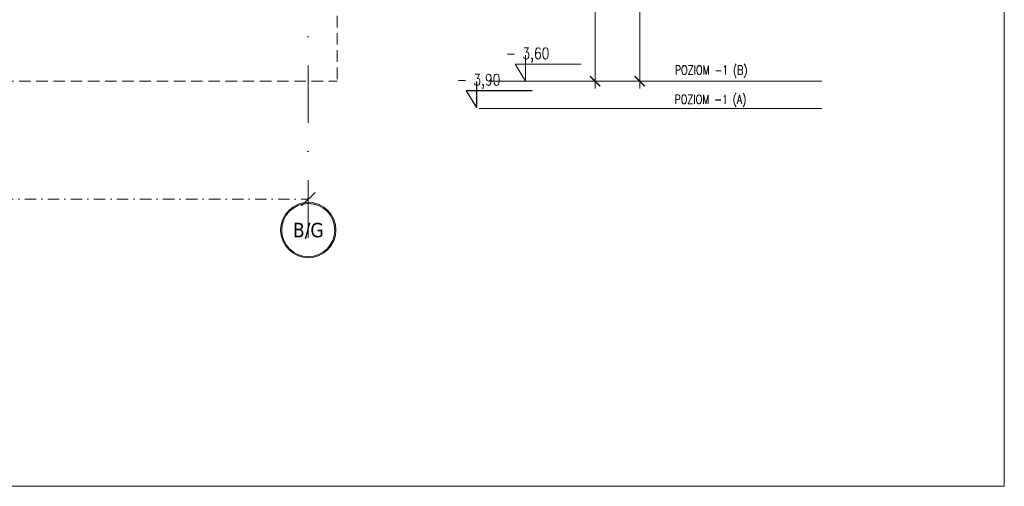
# Model space of a CAD drawing. Header units: millimetres. Extents: x -82287 to 177822, y -399756 to 0.
# Tile 226 of 228: x 63554 to 64644, y -202849 to -202333. Entities that reach past the tile are written whole.
import ezdxf
from ezdxf.enums import TextEntityAlignment as Align

# ---------------------------------------------------------------- set-up
doc = ezdxf.new("R2010")
doc.units = ezdxf.units.MM
doc.header["$MEASUREMENT"] = 0
doc.linetypes.add('SUŁOSZOWA - PB 21 03$0$DASHDOT', pattern=[25.4, 12.7, -6.35, 0, -6.35])
doc.linetypes.add('SUŁOSZOWA - PB 21 03$0$HIDDEN', pattern=[9.525, 6.35, -3.175])
doc.layers.get('DEFPOINTS').update_dxf_attribs({"lineweight": 50})
doc.layers.add('FL_XREF', color=252, linetype='Continuous')
for name, color, linetype, lineweight in [('SUŁOSZOWA - PB 21 03$0$!! 0_bloki rzędnych', 251, 'Continuous', 0), ('SUŁOSZOWA - PB 21 03$0$!! 0_Istn-cienka', 251, 'Continuous', 0), ('SUŁOSZOWA - PB 21 03$0$!! 0_Opis_pom', 251, 'Continuous', 0), ('SUŁOSZOWA - PB 21 03$0$!! 0_Osie', 251, 'SUŁOSZOWA - PB 21 03$0$DASHDOT', 0), ('SUŁOSZOWA - PB 21 03$0$!! 1  WYDZIELENIE PPOŻ', 251, 'Continuous', 0), ('SUŁOSZOWA - PB 21 03$0$!! 1_OPIS POM NOWE', 251, 'Continuous', 0), ('SUŁOSZOWA - PB 21 03$0$0-osie-liniA', 251, 'SUŁOSZOWA - PB 21 03$0$DASHDOT', 0), ('SUŁOSZOWA - PB 21 03$0$0-osie-tx', 251, 'Continuous', 0), ('SUŁOSZOWA - PB 21 03$0$0-rzedne-blok', 251, 'Continuous', 0)]:
    doc.layers.add(name, color=color, linetype=linetype, lineweight=lineweight)
doc.layers.add('SUŁOSZOWA - PB 21 03$0$!! 0_ramki', color=251, linetype='Continuous', lineweight=0, plot=False)
doc.layers.add('SUŁOSZOWA - PB 21 03$0$ND', color=251, linetype='Continuous', lineweight=0, plot=False)
doc.styles.add('SUŁOSZOWA - PB 21 03$0$ARIAL', font='tahoma.ttf')
doc.styles.add('SUŁOSZOWA - PB 21 03$0$DEUTSCH', font='SIMPLEX8')
doc.styles.add('SUŁOSZOWA - PB 21 03$0$SIMPLEX', font='simplex.shx', dxfattribs={"width": 0.77})
doc.styles.add('SUŁOSZOWA - PB 21 03$0$TAHOMA', font='tahoma.ttf')
doc.styles.add('SUŁOSZOWA - PB 21 03$0$TXT', font='simplex.shx')
doc.dimstyles.new('SUŁOSZOWA - PB 21 03$0$DIM50', dxfattribs={"dimscale": 5, "dimtxt": 2.5, "dimasz": 1.5, "dimexe": 0, "dimexo": 0, "dimgap": 0.5, "dimtad": 1, "dimdec": 4, "dimrnd": 0.5, "dimdsep": 46, "dimtxsty": 'SUŁOSZOWA - PB 21 03$0$TXT', "dimblk1": 'SUŁOSZOWA - PB 21 03$0$TICK1', "dimblk2": 'SUŁOSZOWA - PB 21 03$0$TICK1', "dimsah": 1, "dimcen": 0, "dimse1": 1, "dimse2": 1, "dimclrd": 1, "dimclre": 7, "dimclrt": 9, "dimadec": 0, "dimazin": 0, "dimtfac": 1, "dimtdec": 4, "dimtmove": 2, "dimatfit": 3, "dimldrblk": 'SUŁOSZOWA - PB 21 03$0$TICK1', "dimfxl": 1, "dimtolj": 1, "dimarcsym": 0})
doc.dimstyles.new('SUŁOSZOWA - PB 21 03$0$OL PB 100', dxfattribs={"dimscale": 4, "dimtxt": 3.5, "dimasz": 0.2, "dimexe": 10, "dimexo": 10, "dimgap": 0.5, "dimtad": 1, "dimdec": 1, "dimrnd": 0.5, "dimzin": 9, "dimdsep": 46, "dimtxsty": 'SUŁOSZOWA - PB 21 03$0$SIMPLEX', "dimblk": 'SUŁOSZOWA - PB 21 03$0$thick_MSz', "dimcen": 0.05, "dimdle": 8, "dimse1": 1, "dimse2": 1, "dimclrd": 256, "dimclre": 256, "dimclrt": 3, "dimadec": 1, "dimazin": 2, "dimtfac": 1, "dimtdec": 1, "dimtix": 1, "dimtofl": 0, "dimtmove": 2, "dimatfit": 3, "dimldrblk": 'SUŁOSZOWA - PB 21 03$0$thick_MSz', "dimfxl": 10, "dimfxlon": 1, "dimtolj": 1, "dimlwd": -1, "dimlwe": -1, "dimarcsym": 0})

# ---------------------------------------------------------------- blocks, each defined once
blk = doc.blocks.new('SUŁOSZOWA - PB 21 03$0$thick_MSz')
for p, q in [((0, 15), (0, -15)), ((-10, 0), (10, 0))]:
    blk.add_line(p, q)
at = {"const_width": 2, "elevation": 2}
blk.add_lwpolyline([(-7.1, -7.1), (7.1, 7.1)], dxfattribs=at)
blk = doc.blocks.new('*D72')
at = {"layer": 'DEFPOINTS', "color": 0, "ltscale": 100, "transparency": 16777216}
for p in [(15576.3, 8739.9), (15576.3, 8648.5), (15846.3, 8648.5)]:
    blk.add_point(p, dxfattribs=at)
at = {"layer": 'SUŁOSZOWA - PB 21 03$0$ND', "ltscale": 100, "transparency": 16777216}
blk.add_line((15845.5, 8739.9), (15577.1, 8739.9), dxfattribs=at)
at = {"layer": 'SUŁOSZOWA - PB 21 03$0$ND', "ltscale": 100, "transparency": 16777216, "xscale": 0.8, "yscale": 0.8, "zscale": 0.8}
for p, rotation in [((15576.3, 8739.9), 180.0000000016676), ((15846.3, 8739.9), 1.667546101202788e-09)]:
    blk.add_blockref('SUŁOSZOWA - PB 21 03$0$thick_MSz', p, dxfattribs=dict(at, rotation=rotation))
at = {"layer": 'SUŁOSZOWA - PB 21 03$0$ND', "color": 3, "ltscale": 100, "transparency": 16777216, "insert": (15711.3, 8748.9), "char_height": 14, "attachment_point": 5, "rotation": 0, "style": 'SUŁOSZOWA - PB 21 03$0$SIMPLEX'}
blk.add_mtext('\\A1;270', dxfattribs=at)
blk = doc.blocks.new('*D73')
at = {"layer": 'DEFPOINTS', "color": 0, "ltscale": 100, "transparency": 16777216}
for p in [(15846.3, 8789.5), (14272.3, 8752.2), (15846.3, 8606.6)]:
    blk.add_point(p, dxfattribs=at)
at = {"layer": 'SUŁOSZOWA - PB 21 03$0$ND', "ltscale": 100, "transparency": 16777216}
blk.add_line((14273.1, 8789.5), (15845.5, 8789.5), dxfattribs=at)
at = {"layer": 'SUŁOSZOWA - PB 21 03$0$ND', "ltscale": 100, "transparency": 16777216, "xscale": 0.8, "yscale": 0.8, "zscale": 0.8}
for p, rotation in [((14272.3, 8789.5), 180.0000000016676), ((15846.3, 8789.5), 1.667517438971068e-09)]:
    blk.add_blockref('SUŁOSZOWA - PB 21 03$0$thick_MSz', p, dxfattribs=dict(at, rotation=rotation))
at = {"layer": 'SUŁOSZOWA - PB 21 03$0$ND', "color": 3, "ltscale": 100, "transparency": 16777216, "insert": (15065.7, 8799.5), "char_height": 14, "attachment_point": 5, "rotation": 0, "style": 'SUŁOSZOWA - PB 21 03$0$SIMPLEX'}
blk.add_mtext('\\A1;1574', dxfattribs=at)
blk = doc.blocks.new('SUŁOSZOWA - PB 21 03$0$D_kota')
for p, q in [((8.66, 0), (8.66, 23.02)), ((-0.76, 15), (8.66, 15)), ((8.66, 0), (-0.76, 15))]:
    blk.add_line(p, q)
blk.add_lwpolyline([(-0.76, 15), (57.9, 15)])
at = {"style": 'SUŁOSZOWA - PB 21 03$0$DEUTSCH', "width": 0.8}
blk.add_attdef('POZ.ARCH', (7.32, 19.66), '', height=10, dxfattribs=at)
blk = doc.blocks.new('*U116')
h = blk.add_hatch(color=256)
edge = h.paths.add_edge_path()
edge.add_arc((0, 0), 30.6, 0, 360)
edge = h.paths.add_edge_path(flags=17)
edge.add_arc((0, 0), 29.4, 0, 360)
for radius in [30.6, 29.4]:
    blk.add_circle((0, 0), radius)
at = {"style": 'SUŁOSZOWA - PB 21 03$0$TAHOMA', "flags": 8}
blk.add_attdef('ANSICHTSNUMMER', text='', height=16, dxfattribs=at).set_placement((0, 0), align=Align.MIDDLE_CENTER)
blk = doc.blocks.new('SUŁOSZOWA - PB 21 03$0$TICK1')
at = {"color": 2}
blk.add_line((-1, -1), (1, 1), dxfattribs=at)
at = {"color": 0}
for p, q in [((0, 0), (-1, 0)), ((0, -1.4), (0, 1.4))]:
    blk.add_line(p, q, dxfattribs=at)
blk = doc.blocks.new('*D1398')
at = {"color": 1, "lineweight": -2, "transparency": 16777216}
blk.add_line((62018.6, -202584.2), (63804.1, -202584.2), dxfattribs=at)
at = {"layer": 'DEFPOINTS', "color": 0, "transparency": 16777216}
for p in [(62011.1, -202584.2), (63811.6, -202584.2), (63811.6, -202584.2)]:
    blk.add_point(p, dxfattribs=at)
at = {"color": 1, "lineweight": -2, "transparency": 16777216, "xscale": 7.5, "yscale": 7.5, "zscale": 7.5, "rotation": 180}
blk.add_blockref('SUŁOSZOWA - PB 21 03$0$TICK1', (62011.1, -202584.2), dxfattribs=at)
at = {"color": 1, "lineweight": -2, "transparency": 16777216, "xscale": 7.5, "yscale": 7.5, "zscale": 7.5}
blk.add_blockref('SUŁOSZOWA - PB 21 03$0$TICK1', (63811.6, -202584.2), dxfattribs=at)
at = {"color": 9, "transparency": 16777216, "insert": (62911.3, -202575.4), "char_height": 12.5, "attachment_point": 5, "style": 'SUŁOSZOWA - PB 21 03$0$TXT'}
blk.add_mtext('\\A1;1800.5', dxfattribs=at)
blk = doc.blocks.new('SUŁOSZOWA - PB 21 03$0$rzędne elewacje 2')
at = {"layer": 'SUŁOSZOWA - PB 21 03$0$0-rzedne-blok'}
for p, q in [((45385.6, -192844.4), (45385.6, -192773.7)), ((45385.6, -192907), (45385.6, -192784.5)), ((45415.6, -192907), (45415.6, -192784.5)), ((45385.6, -193153), (45385.6, -192973.3)), ((45415.6, -193153), (45415.6, -192973.3))]:
    blk.add_line(p, q, dxfattribs=at)
ref = blk.add_blockref('SUŁOSZOWA - PB 21 03$0$D_kota', (45386.4, -192760.2), dxfattribs=dict(at, xscale=1.250000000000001, yscale=1.250000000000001, zscale=1.250000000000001, rotation=269.9999999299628))
ref.add_attrib('POZ.ARCH', '- 3,90', (45411, -192749.3), dxfattribs={"layer": '0', "height": 12.5, "rotation": 270, "style": 'SUŁOSZOWA - PB 21 03$0$DEUTSCH', "width": 0.8})
ref = blk.add_blockref('SUŁOSZOWA - PB 21 03$0$D_kota', (45415.6, -192814.4), dxfattribs=dict(at, xscale=1.250000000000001, yscale=1.250000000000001, zscale=1.250000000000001, rotation=269.9999999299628))
ref.add_attrib('POZ.ARCH', '- 3,60', (45440.2, -192803.6), dxfattribs={"layer": '0', "height": 12.5, "rotation": 270, "style": 'SUŁOSZOWA - PB 21 03$0$DEUTSCH', "width": 0.8})
at = {"layer": 'SUŁOSZOWA - PB 21 03$0$0-rzedne-blok', "style": 'SUŁOSZOWA - PB 21 03$0$SIMPLEX', "width": 0.77}
for s, p in [('POZIOM -1 (A)', (45390.6, -192990.1, 0)), ('POZIOM -1 (B)', (45423, -192990.4, 0))]:
    blk.add_text(s, height=10, rotation=270, dxfattribs=at).set_placement(p)
blk = doc.blocks.new('SUŁOSZOWA - PB 21 03$0$POZIOMY BLOK')
for p, q in [((15846.32, 8984.49), (15846.32, 8664.25)), ((15876.32, 8984.49), (15876.32, 8664.25)), ((15876.32, 8682.25), (15876.32, 8611.49))]:
    blk.add_line(p, q)
at = {"layer": 'SUŁOSZOWA - PB 21 03$0$0-rzedne-blok'}
ref = blk.add_blockref('SUŁOSZOWA - PB 21 03$0$D_kota', (15846.32, 8652.26), dxfattribs=dict(at, xscale=1.250000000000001, yscale=1.250000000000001, zscale=1.250000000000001, rotation=89.99999992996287))
ref.add_attrib('POZ.ARCH', '- 3,60', (15821.74, 8641.44), dxfattribs={"layer": '0', "height": 12.5, "rotation": 90, "style": 'SUŁOSZOWA - PB 21 03$0$DEUTSCH', "width": 0.8})
ref = blk.add_blockref('SUŁOSZOWA - PB 21 03$0$D_kota', (15875.5, 8597.99), dxfattribs=dict(at, xscale=1.250000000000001, yscale=1.250000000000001, zscale=1.250000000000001, rotation=89.99999992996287))
ref.add_attrib('POZ.ARCH', '- 3,90', (15850.92, 8587.16), dxfattribs={"layer": '0', "height": 12.5, "rotation": 90, "style": 'SUŁOSZOWA - PB 21 03$0$DEUTSCH', "width": 0.8})
at = {"style": 'SUŁOSZOWA - PB 21 03$0$SIMPLEX', "width": 0.77}
for s, p in [('POZIOM -1 (B)', (15838.99, 8828.23, -0.04)), ('POZIOM -1 (A)', (15871.38, 8827.97, -0.04))]:
    blk.add_text(s, height=10, rotation=90, dxfattribs=at).set_placement(p)
at = {"layer": 'SUŁOSZOWA - PB 21 03$0$ND', "ltscale": 100}
dim = blk.add_linear_dim(base=(15846.32, 8789.48), p1=(14272.32, 8752.23), p2=(15846.32, 8606.6), angle=180, dimstyle='SUŁOSZOWA - PB 21 03$0$OL PB 100', dxfattribs=at)
dim.commit()
dim.dimension.update_dxf_attribs({"geometry": '*D73', "text_midpoint": (15065.71, 8799.48), "dimtype": 160})
dim = blk.add_linear_dim(base=(15576.32, 8739.89), p1=(15846.32, 8648.52), p2=(15576.32, 8648.52), angle=180, dimstyle='SUŁOSZOWA - PB 21 03$0$OL PB 100', dxfattribs=at)
dim.commit()
dim.dimension.update_dxf_attribs({"geometry": '*D72', "text_midpoint": (15711.32, 8748.89)})
blk = doc.blocks.new('SUŁOSZOWA - PB 21 03$0$BLOK OSIE ABC PD')
at = {"layer": 'SUŁOSZOWA - PB 21 03$0$0-osie-liniA', "ltscale": 5}
blk.add_lwpolyline([(63811.56735, -200656.87852), (63811.56735, -202649.32309)], dxfattribs=at)
at = {"layer": 'SUŁOSZOWA - PB 21 03$0$0-osie-tx'}
ref = blk.add_blockref('*U116', (63811.56735, -202618.4495), dxfattribs=dict(at, rotation=180))
ref.add_attrib('ANSICHTSNUMMER', 'B/G', dxfattribs={"layer": '0', "height": 16, "style": 'SUŁOSZOWA - PB 21 03$0$TAHOMA', "flags": 8}).set_placement((63811.56735, -202618.4495), align=Align.MIDDLE_CENTER)
dim = blk.add_linear_dim(base=(63811.56735, -202584.18737), p1=(62011.06735, -202584.18737), p2=(63811.56735, -202584.18737), angle=180, dimstyle='SUŁOSZOWA - PB 21 03$0$DIM50')
dim.commit()
dim.dimension.update_dxf_attribs({"geometry": '*D1398', "text_midpoint": (62911.31735, -202575.43737)})
blk = doc.blocks.new('SUŁOSZOWA - PB 21 03')
at = {"layer": 'SUŁOSZOWA - PB 21 03$0$!! 0_Istn-cienka', "linetype": 'SUŁOSZOWA - PB 21 03$0$HIDDEN', "ltscale": 2}
for points in [[(63843.56735, -202343.32922), (63843.56735, -202453.74713)], [(62043.56735, -202453.74713), (63843.56735, -202453.74713)]]:
    blk.add_lwpolyline(points, dxfattribs=at)
at = {"layer": 'SUŁOSZOWA - PB 21 03$0$!! 0_ramki'}
blk.add_lwpolyline([(57458.92604, -200541.22215), (64582.1521, -200541.22215), (64582.1521, -202902.02336), (57458.92604, -202902.02336)], close=True, dxfattribs=at)
at = {"layer": 'SUŁOSZOWA - PB 21 03$0$!! 0_bloki rzędnych', "linetype": 'Continuous', "rotation": 270}
blk.add_blockref('SUŁOSZOWA - PB 21 03$0$POZIOMY BLOK', (55389.13617, -186607.42462), dxfattribs=at)
at = {"layer": 'SUŁOSZOWA - PB 21 03$0$!! 0_Osie'}
blk.add_blockref('SUŁOSZOWA - PB 21 03$0$BLOK OSIE ABC PD', (0, 0), dxfattribs=at)
at = {"layer": 'SUŁOSZOWA - PB 21 03$0$!! 1  WYDZIELENIE PPOŻ', "rotation": 89.99999999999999}
blk.add_blockref('SUŁOSZOWA - PB 21 03$0$rzędne elewacje 2', (-128773.02765, -247869.37131), dxfattribs=at)
at = {"layer": 'SUŁOSZOWA - PB 21 03$0$!! 0_Opis_pom', "ltscale": 0.7, "style": 'SUŁOSZOWA - PB 21 03$0$ARIAL'}
for tag, p in [('B0,19', (52679.2094, -194257.55204)), ('B2,14', (73874.0461, -194402.0887)), ('B2,12', (73342.49259, -194413.89249)), ('B1,21', (60405.50261, -194427.18207)), ('B2,11', (73069.01144, -194438.89383)), ('B2,16', (75195.07765, -194441.83446)), ('A1,16', (59129.54925, -194448.08429)), ('B1/17', (59524.53699, -194450.37428)), ('B1,19', (59914.81903, -194448.15658)), ('1,23', (61575.22173, -194450.37428)), ('B0,15', (51514.15008, -194461.8073)), ('A1,1', (58808.06672, -194460.94161)), ('1,22', (60947.33929, -194456.1144)), ('B2,19.1', (76701.67035, -194466.03695)), ('B3,7', (87459.81312, -194465.07097)), ('B3,3', (88235.73906, -194465.79732)), ('B1,18', (59715.51745, -194473.87108)), ('B2,17', (75506.7465, -194471.3759)), ('B0,18', (52071.43815, -194478.40179)), ('B2,15', (74566.38885, -194487.81114)), ('B3,6', (86826.65132, -194483.15512)), ('B3,8', (90006.66539, -194478.47972)), ('B1,20', (60198.53687, -194490.17374)), ('B2,10', (72728.63362, -194489.37283)), ('A0,6', (49094.40602, -194505.72387)), ('A2,5', (72452.45009, -194505.90583)), ('B2,13', (73649.91716, -194500.01242)), ('A0,4', (49692.81919, -194517.93289)), ('B0,22', (54187.56644, -194519.04308)), ('A1,6', (58565.96262, -194514.50753)), ('B1,1', (61908.24378, -194515.48656)), ('A0,3', (49906.53818, -194524.03766)), ('B0,20', (53125.45224, -194527.8835)), ('A0,5', (49399.71914, -194533.19455)), ('B0,21', (53847.26622, -194535.08002)), ('B1,3', (62229.35503, -194604.49851)), ('B2,18', (75922.43604, -194612.23635)), ('B2,19', (77152.69039, -194617.53776)), ('A3,4', (85509.27934, -194642.47136)), ('B0,24B', (54824.42896, -194684.26784)), ('B1,4', (63476.45184, -194691.11207)), ('B0,16', (51457.40872, -194704.43091)), ('B0,13', (50367.63944, -194706.5583)), ('B0,17', (51897.58569, -194706.77195)), ('A2,4', (71695.75649, -194707.44268)), ('A1,5', (58149.22649, -194724.80163)), ('A2.1', (72371.45884, -194731.56251)), ('B0,23', (54542.05776, -194742.93939)), ('A1,2', (58744.42262, -194746.622)), ('B1,2D', (60756.29674, -194750.92727)), ('A1,15', (59129.54925, -194780.73348)), ('B0,14', (50962.60809, -194789.06568)), ('B1,4', (63483.03852, -194791.04365)), ('A3.1', (86079.08704, -194786.62422)), ('A0,2', (49295.91259, -194810.95246)), ('B2.7', (74548.27897, -194836.12781)), ('B0,7', (52851.95551, -194845.56115)), ('B1,2B', (62374.83512, -194841.86715)), ('B3,2', (89035.72921, -194837.99287)), ('B1,2A', (61803.35407, -194869.27513)), ('B0,8', (51561.38742, -194890.27848)), ('A1,3', (58810.05243, -195008.83917)), ('A3.2', (86016.50296, -195004.88875)), ('A0,1', (49914.27925, -195025.82804)), ('A0,10', (49695.87246, -195042.9259)), ('B0,17', (51225.06492, -195049.74007)), ('B0,6', (52110.41055, -195069.39267)), ('B1,8', (61403.63433, -195071.25189)), ('A2.2', (72371.45884, -195070.78713)), ('B2.2', (74976.1855, -195068.47988)), ('A0,7', (49042.50308, -195082.6056)), ('B3,11', (88623.94853, -195099.23575)), ('B3,4', (87612.56208, -195132.78192)), ('B3,5', (86839.47632, -195174.05241)), ('B0,12', (50313.60595, -195207.52936)), ('B0,11', (50726.178, -195219.06638)), ('B3,10', (89778.42161, -195220.68871)), ('B1,6', (63686.26823, -195231.3997)), ('B0,24A', (54359.17011, -195245.97867)), ('A1,4', (58093.66276, -195250.96213)), ('B0,10', (51476.34179, -195259.44699)), ('B3,9', (90479.74099, -195260.18621)), ('A0,11', (49643.96951, -195271.84772)), ('B1,14', (59332.54805, -195280.73534)), ('A0,8', (49042.50308, -195293.21363)), ('B0,9', (51798.4912, -195291.17482)), ('B2,21', (75970.16114, -195290.81005)), ('B1,13', (60186.62513, -195314.46953)), ('B0,3', (52068.59538, -195319.60465)), ('B1,10', (60892.94126, -195319.45825)), ('B1,5', (63419.22943, -195317.21026)), ('A2.3', (71832.37045, -195318.78232)), ('B2,9', (73175.51251, -195317.21162)), ('B2,4', (74493.5947, -195318.7733)), ('B2,3', (74674.2815, -195319.28036)), ('A3,3', (85569.83931, -195318.78232)), ('B2,8', (73894.209, -195338.18956)), ('B3,1', (88723.65615, -195329.98594)), ('B1,9', (61058.12383, -195344.48743)), ('B2.1', (75304.74121, -195348.36327)), ('B2,20', (77211.021, -195343.82367)), ('B0,2', (52227.2348, -195357.98297)), ('B1,2C', (61827.40698, -195369.02625)), ('B1,7', (62134.52151, -195372.05069)), ('B0,1', (53061.17304, -195403.85659)), ('A0,9', (49001.50444, -195413.15723)), ('A0,12', (49689.76592, -195485.50737)), ('B0,4', (52224.78303, -195500.96352)), ('B2,5', (74686.48999, -195507.24036)), ('B1,11', (61050.00078, -195512.89565)), ('B1,12', (60864.00751, -195544.00738)), ('B2,6', (74499.29165, -195549.55175)), ('B0,5', (52066.14362, -195556.83806)), ('C2,2', (74812.78942, -195865.8959)), ('C1,3', (61091.58871, -195973.27844)), ('C0,2A', (52278.30875, -196050.48297)), ('C0,1', (52808.36775, -196132.34208)), ('C1,2', (61690.27405, -196439.72387)), ('C1,1', (62060.59754, -196465.28533)), ('C3,1', (88979.71614, -196545.67785)), ('C0,2B', (53028.88223, -196668.8019)), ('C1,4', (61008.68123, -196686.32122)), ('C2,1', (75334.65984, -196786.2197)), ('C2,3', (74834.65119, -196933.26657)), ('C1,5', (61062.7252, -196991.42453)), ('C1,10', (62127.38542, -196998.81344)), ('C1,9', (62147.33751, -197289.53424)), ('C1,6', (61131.41824, -197329.69535)), ('C0,3', (52181.98562, -197341.92176)), ('D1,1', (73931.12245, -197584.03121)), ('C0,4', (52345.96562, -197596.60561)), ('D0,18', (60296.49264, -197617.95269)), ('C2,4', (75243.70451, -197663.89)), ('D0,7', (59141.53804, -197722.84718)), ('D0,17', (60701.16801, -197741.44864)), ('C1,7', (61222.2575, -197737.18052)), ('D1,4', (73157.19908, -197744.29721)), ('D0,3', (59562.25866, -197751.14316)), ('D1,6', (72757.78643, -197751.22612)), ('D0,6', (58741.71849, -197802.61699)), ('D0,10', (58357.73602, -197820.93991)), ('D,09', (59195.67196, -197881.51243)), ('C0,5', (52269.72696, -197902.4362)), ('C0,6', (52872.93793, -197917.07354)), ('D0,2', (59943.06082, -197917.06725)), ('D1,3', (73475.28953, -197924.29875)), ('D0,16', (60721.3534, -197935.2949)), ('D0,8', (59058.9008, -197963.64925)), ('D0,5', (59448.52586, -197969.8061)), ('C2,5', (74555.08284, -197988.7886)), ('D1,5', (73291.61607, -197999.29956)), ('D0,4', (59655.02693, -198042.2589)), ('D0,15', (60692.12223, -198127.4643)), ('D1,2', (73578.07819, -198172.30068)), ('D0,1', (59931.33074, -198173.12806)), ('D0,11', (58161.27105, -198211.45823)), ('D0,12', (58250.99458, -198537.17631)), ('D0,13', (58250.99458, -198764.99605)), ('D1,7', (71854.87376, -198786.88467)), ('D0,14', (59130.08589, -198795.3373)), ('D1,8', (71715.35366, -199212.44512))]:
    blk.add_attdef(tag, text='', height=11.968, dxfattribs=at).set_placement(p, align=Align.MIDDLE_CENTER)
at = {"layer": 'SUŁOSZOWA - PB 21 03$0$!! 1_OPIS POM NOWE', "style": 'SUŁOSZOWA - PB 21 03$0$ARIAL'}
for tag, p in [('C1.7A', (61271.6179, -197538.30303)), ('C2.5B', (74970.66097, -197546.70728)), ('C2,5C', (74903.71123, -197659.13664)), ('C2.4', (75374.07862, -197726.11453)), ('D1,2B', (74322.25834, -197791.43247)), ('C1.7C', (61260.26049, -197811.38428)), ('C1.8B', (61588.27341, -197817.62151)), ('C1.8A', (61884.42005, -197818.94854)), ('C1.7B', (61322.12354, -197933.89849)), ('C2,5A', (74943.41937, -197993.49482)), ('E1.2', (62164.78326, -198139.98688)), ('E1.5E', (62692.10372, -198153.27854)), ('D1,2C', (73419.9359, -198156.57844)), ('E3.1', (88990.58975, -198158.87886)), ('D1,2A', (74280.17915, -198172.30068)), ('E2.9', (75361.45041, -198161.88904)), ('E2.7', (76022.45692, -198162.26272)), ('E1.1', (61330.46191, -198191.9806)), ('E1.5D', (62993.60773, -198185.416)), ('E1.5C', (63016.9343, -198246.3437)), ('E1.5B', (63264.15117, -198307.8661)), ('E3.2', (88781.41347, -198385.24275)), ('E1.6', (61022.6264, -198421.00827)), ('E2.2', (74782.75417, -198427.85813)), ('E2.8', (75757.29014, -198437.09188)), ('E2.6', (76531.8031, -198444.40756)), ('E3.4', (89392.22607, -198450.03942)), ('E1.5A', (63049.47589, -198456.39852)), ('E1.5G', (62892.39981, -198586.12622)), ('E1.5F', (62736.15118, -198589.14592)), ('E1,4', (61888.25021, -198652.6996)), ('E2.1', (75803.99631, -198697.05773)), ('E1.5L', (63297.7633, -198733.65678)), ('E1.3', (61058.5992, -198806.28147)), ('E1.5H', (62893.53005, -198830.01758)), ('E2,3', (74778.52304, -198843.9541)), ('E3.3', (89150.95684, -198867.32581)), ('E1.5K', (63266.15427, -198904.67789)), ('E1.5I', (62723.74907, -199005.87002)), ('E2.4', (75135.87669, -199083.20857)), ('E2.5', (76615.04061, -199164.91143)), ('E1.5J', (63204.25187, -199215.697))]:
    blk.add_attdef(tag, text='', height=11.968, dxfattribs=at).set_placement(p, align=Align.MIDDLE_CENTER)

msp = doc.modelspace()

# ---------------------------------------------------------------- block references
at = {"layer": 'FL_XREF'}
msp.add_blockref('SUŁOSZOWA - PB 21 03', (62.3, 52.9), dxfattribs=at)

doc.saveas('drawing.dxf')
